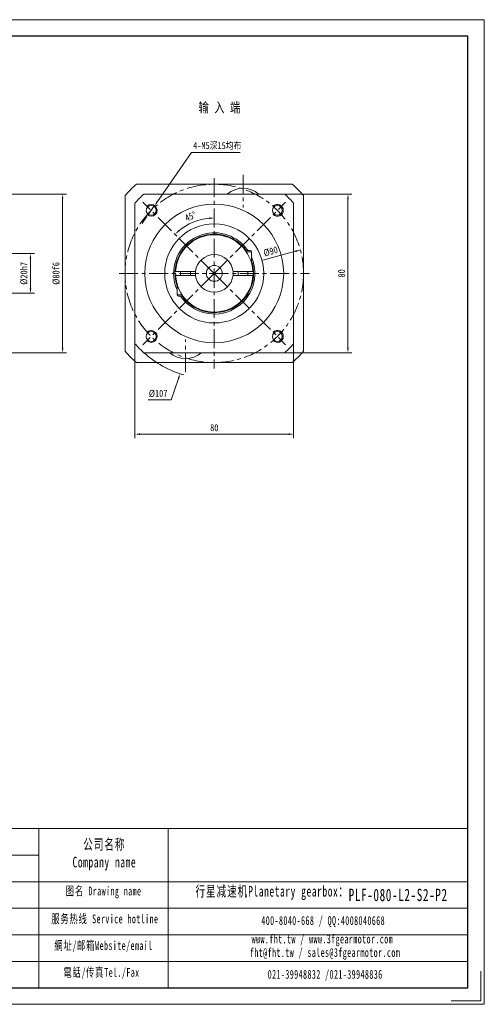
# Model space of a CAD drawing. Header units: millimetres. Extents: x -94 to 608, y -87 to 410.
# Tile 3 of 3: x 374 to 608, y -87 to 410. Entities that reach past the tile are written whole.
import ezdxf

# ---------------------------------------------------------------- set-up
doc = ezdxf.new("R2010")
doc.units = ezdxf.units.MM
doc.header["$LTSCALE"] = 1.5
doc.linetypes.add('CENTER', pattern=[10.16, 6.35, -1.27, 1.27, -1.27])
doc.layers.get('0').update_dxf_attribs({"lineweight": 18})
for name, color, linetype, lineweight in [('3中心线层', 1, 'CENTER', 18), ('7标注层', 4, 'Continuous', 18), ('SLD-0', 7, 'Continuous', 18), ('图框_外框线', 7, 'Continuous', 18), ('标注线', 1, 'Continuous', 18)]:
    doc.layers.add(name, color=color, linetype=linetype, lineweight=lineweight)
doc.styles.add('PC_TEXTSTYLE', font='txt', dxfattribs={"width": 0.8})
doc.styles.add('TH_GBDIM', font='txt', dxfattribs={"width": 0.8})
doc.styles.add('标准', font='txt', dxfattribs={"width": 0.667})
doc.dimstyles.new('TH_GBDIM', dxfattribs={"dimtxt": 3.5, "dimasz": 2.5, "dimexe": 2, "dimexo": 0, "dimgap": 1.5, "dimtad": 1, "dimdec": 1, "dimdsep": 46, "dimtxsty": 'TH_GBDIM', "dimcen": 2.5, "dimdle": 5, "dimclrd": 4, "dimclre": 4, "dimclrt": 3, "dimadec": 0, "dimazin": 2, "dimtfac": 0.714286, "dimtdec": 1, "dimtmove": 0, "dimatfit": 3, "dimfxl": 1, "dimtolj": 1, "dimarcsym": 0})

# ---------------------------------------------------------------- blocks, each defined once
blk = doc.blocks.new('*X10')
at = {"layer": '7标注层', "transparency": 16777216}
for points in [[(434.71, 201.11), (434.71, 200.27), (432.21, 200.69)], [(509.71, 201.11), (509.71, 200.27), (512.21, 200.69)]]:
    blk.add_hatch(color=4, dxfattribs=at).paths.add_polyline_path(points, flags=0)
at = {"layer": '7标注层', "color": 4, "transparency": 16777216}
for p, q in [((432.21, 246.29), (432.21, 198.69)), ((512.21, 246.29), (512.21, 198.69)), ((434.71, 200.69), (509.71, 200.69))]:
    blk.add_line(p, q, dxfattribs=at)
at = {"layer": '7标注层', "color": 3, "transparency": 16777216, "insert": (472.21, 203.94), "char_height": 3.5, "width": 7.2178, "attachment_point": 5, "style": 'TH_GBDIM'}
blk.add_mtext('80', dxfattribs=at)
blk = doc.blocks.new('*X11')
at = {"layer": '7标注层', "transparency": 16777216}
for points in [[(539.21, 319.32), (540.04, 319.32), (539.63, 321.82)], [(539.21, 244.32), (540.04, 244.32), (539.63, 241.82)]]:
    blk.add_hatch(color=4, dxfattribs=at).paths.add_polyline_path(points, flags=0)
at = {"layer": '7标注层', "color": 4, "transparency": 16777216}
for p, q in [((507.74, 321.82), (541.63, 321.82)), ((539.63, 319.32), (539.63, 244.32)), ((507.74, 241.82), (541.63, 241.82))]:
    blk.add_line(p, q, dxfattribs=at)
at = {"layer": '7标注层', "color": 3, "transparency": 16777216, "insert": (536.38, 281.82), "char_height": 3.5, "width": 7.2178, "attachment_point": 5, "rotation": 90, "style": 'TH_GBDIM'}
blk.add_mtext('80', dxfattribs=at)
blk = doc.blocks.new('*X12')
at = {"layer": '7标注层', "transparency": 16777216}
for points in [[(443.2, 318.39), (443.88, 317.91), (442.11, 316.1)], [(436.91, 309.36), (437.59, 308.89), (438.68, 311.18)]]:
    blk.add_hatch(color=4, dxfattribs=at).paths.add_polyline_path(points, flags=0)
at = {"layer": '7标注层', "color": 4, "transparency": 16777216}
for p, q in [((460.68, 342.77), (443.54, 318.15)), ((485.23, 342.77), (460.68, 342.77)), ((438.68, 311.18), (442.11, 316.1)), ((437.25, 309.12), (435.82, 307.07))]:
    blk.add_line(p, q, dxfattribs=at)
at = {"layer": '7标注层', "color": 3, "transparency": 16777216, "insert": (473.7, 346.16), "char_height": 3.5, "width": 47.1022, "attachment_point": 5, "style": 'TH_GBDIM'}
blk.add_mtext('4-M5深15均布', dxfattribs=at)
blk = doc.blocks.new('*X18')
at = {"transparency": 16777216}
for points in [[(469.7, 310.07), (469.74, 309.24), (472.21, 309.76)], [(454.58, 302.96), (454.02, 303.57), (452.45, 301.58)]]:
    blk.add_hatch(color=4, dxfattribs=at).paths.add_polyline_path(points, flags=0)
at = {"color": 4, "transparency": 16777216}
blk.add_arc((472.21, 281.82), 27.95, 95.1272, 129.8728, dxfattribs=at)
at = {"color": 3, "transparency": 16777216, "insert": (460.28, 310.64), "char_height": 3.5, "width": 12.5704, "attachment_point": 5, "rotation": 22.5, "style": 'TH_GBDIM'}
blk.add_mtext('45%%D', dxfattribs=at)
blk = doc.blocks.new('*X20')
at = {"layer": '7标注层', "transparency": 16777216}
blk.add_hatch(color=4, dxfattribs=at).paths.add_polyline_path([(513.12, 293.38), (513.33, 292.57), (515.64, 293.63)], flags=0)
at = {"layer": '7标注层', "color": 4, "transparency": 16777216}
blk.add_line((496.63, 288.46), (513.22, 292.97), dxfattribs=at)
at = {"layer": '7标注层', "color": 3, "transparency": 16777216, "insert": (500.63, 292.92), "char_height": 3.5, "width": 12.7941, "attachment_point": 5, "rotation": 15.2168, "style": 'TH_GBDIM'}
blk.add_mtext('%%C90', dxfattribs=at)
blk = doc.blocks.new('*X21')
at = {"layer": '7标注层', "transparency": 16777216}
for points in [[(379.09, 289.32), (379.92, 289.32), (379.5, 291.82)], [(379.09, 274.32), (379.92, 274.32), (379.5, 271.82)]]:
    blk.add_hatch(color=4, dxfattribs=at).paths.add_polyline_path(points, flags=0)
at = {"layer": '7标注层', "color": 4, "transparency": 16777216}
for p, q in [((362.78, 291.82), (381.5, 291.82)), ((379.5, 274.32), (379.5, 289.32)), ((362.78, 271.82), (381.5, 271.82))]:
    blk.add_line(p, q, dxfattribs=at)
at = {"layer": '7标注层', "color": 3, "transparency": 16777216, "insert": (376.25, 281.82), "char_height": 3.5, "width": 19.2889, "attachment_point": 5, "rotation": 90, "style": 'TH_GBDIM'}
blk.add_mtext('%%C20h7', dxfattribs=at)
blk = doc.blocks.new('*X25')
at = {"layer": '7标注层', "transparency": 16777216}
for points in [[(395.3, 319.32), (396.13, 319.32), (395.72, 321.82)], [(395.3, 244.32), (396.13, 244.32), (395.72, 241.82)]]:
    blk.add_hatch(color=4, dxfattribs=at).paths.add_polyline_path(points, flags=0)
at = {"layer": '7标注层', "color": 4, "transparency": 16777216}
for p, q in [((326.28, 321.82), (397.72, 321.82)), ((395.72, 319.32), (395.72, 244.32)), ((326.28, 241.82), (397.72, 241.82))]:
    blk.add_line(p, q, dxfattribs=at)
at = {"layer": '7标注层', "color": 3, "transparency": 16777216, "insert": (392.47, 281.82), "char_height": 3.5, "width": 19.32, "attachment_point": 5, "rotation": 90, "style": 'TH_GBDIM'}
blk.add_mtext('%%C80f6', dxfattribs=at)
blk = doc.blocks.new('*X29')
at = {"layer": '7标注层', "transparency": 16777216}
blk.add_hatch(color=4, dxfattribs=at).paths.add_polyline_path([(453.76, 228.94), (454.55, 228.67), (454.96, 231.18)], flags=0)
at = {"layer": '7标注层', "color": 4, "transparency": 16777216}
for p, q in [((472.21, 279.32), (472.21, 284.32)), ((469.71, 281.82), (474.71, 281.82)), ((450.46, 217.96), (454.16, 228.81)), ((438.83, 217.96), (450.46, 217.96))]:
    blk.add_line(p, q, dxfattribs=at)
blk.add_arc((472.21, 281.82), 53.5, 228.3884, 253.3317, dxfattribs=at)
at = {"layer": '7标注层', "color": 3, "transparency": 16777216, "insert": (443.9, 221.21), "char_height": 3.5, "width": 15.3067, "attachment_point": 5, "style": 'TH_GBDIM'}
blk.add_mtext('%%C107', dxfattribs=at)

msp = doc.modelspace()

# ---------------------------------------------------------------- linework, layer by layer
at = {"color": 7, "linetype": 'Continuous', "lineweight": 15}
for p, q in [((511.522226, 326.818107), (432.90766, 326.818107)), ((427.214943, 321.12539), (427.214943, 242.510824)), ((436.686786, 321.818107), (507.743101, 321.818107)), ((517.214943, 242.510824), (517.214943, 321.12539)), ((432.214943, 246.289949), (432.214943, 317.346265)), ((512.214943, 317.346265), (512.214943, 246.289949)), ((487.962959, 293.318107), (490.339943, 293.318107)), ((488.119726, 293.318107), (488.17602, 293.591175)), ((490.964943, 292.693107), (488.400875, 292.693107)), ((490.964943, 288.318107), (490.59972, 288.318107)), ((490.964943, 292.693107), (490.964943, 288.318107)), ((453.295972, 287.770725), (453.53066, 287.399108)), ((462.265069, 282.818107), (453.241278, 282.818107)), ((453.241278, 280.818107), (462.265069, 280.818107)), ((455.214944, 282.818107), (455.214944, 280.818107)), ((460.214943, 282.818107), (460.214943, 280.818107)), ((491.188609, 282.818107), (482.164818, 282.818107)), ((482.164818, 280.818107), (491.188609, 280.818107)), ((484.214943, 282.818107), (484.214943, 280.818107)), ((489.214943, 282.818107), (489.214943, 280.818107)), ((453.464944, 275.318107), (453.464944, 270.943107)), ((453.464944, 275.318107), (453.830168, 275.318107)), ((453.464944, 270.943107), (456.029011, 270.943107)), ((456.466928, 270.318107), (454.089944, 270.318107)), ((458.43887, 268.017028), (458.409114, 267.613577)), ((507.743101, 241.818107), (436.686786, 241.818107)), ((432.90766, 236.818107), (511.522226, 236.818107))]:
    msp.add_line(p, q, dxfattribs=at)
for points in [[(460.941391, 298.135831), (460.918538, 297.984987), (460.897891, 297.648634)], [(465.110067, 299.977698), (464.992464, 300.047514), (464.720341, 300.180896)], [(466.850579, 300.912208), (466.828589, 300.872), (466.667837, 300.512481)], [(471.39144, 301.30071), (471.304755, 301.402826), (471.088806, 301.619444)], [(473.341081, 301.619444), (473.30514, 301.586617), (473.038447, 301.30071)], [(477.76205, 300.512481), (477.710479, 300.643712), (477.579307, 300.912208)], [(479.709546, 300.180896), (479.527758, 300.095956), (479.319819, 299.977698)], [(483.531546, 297.698425), (483.525573, 297.836491), (483.488496, 298.135831)], [(456.253866, 293.591175), (456.295381, 293.377771), (456.355175, 293.163491)], [(459.59862, 296.686812), (459.462686, 296.715029), (459.164031, 296.752456)], [(485.265856, 296.752456), (484.947558, 296.711392), (484.831267, 296.686812)], [(455.454346, 291.784671), (455.314398, 291.766882), (455.021991, 291.705648)], [(453.126343, 285.802498), (453.002526, 285.741682), (452.743072, 285.58737)], [(490.899226, 287.399108), (490.979367, 287.511808), (491.133915, 287.770725)], [(491.686815, 285.58737), (491.428546, 285.741063), (491.303543, 285.802498)], [(452.866888, 279.388555), (452.668784, 279.178493), (452.574235, 279.060635)], [(491.322118, 280.815208), (491.80966, 281.109195), (492.041644, 281.305216)], [(491.855652, 279.060635), (491.661343, 279.289794), (491.563, 279.388555)], [(490.38739, 274.746177), (490.462553, 274.767819), (490.800843, 274.895286)], [(456.883915, 269.235552), (457.185772, 269.223329), (457.323382, 269.22877)], [(457.315576, 268.727273), (457.324442, 268.754039), (457.448904, 269.081779)], [(487.106505, 269.22877), (487.289324, 269.223046), (487.545972, 269.235552)], [(489.896115, 272.832715), (489.785761, 273.114701), (489.725794, 273.237891)], [(461.800141, 264.939333), (462.087497, 265.025025), (462.217998, 265.075613)], [(463.666499, 264.291724), (463.732388, 264.016453), (463.780957, 263.867369)], [(480.64893, 263.867369), (480.733676, 264.151942), (480.763388, 264.291724)], [(482.211888, 265.075613), (482.245729, 265.061757), (482.629746, 264.939333)], [(486.020548, 267.578501), (486.007989, 267.878428), (485.991016, 268.017028)], [(467.844973, 262.47219), (468.090532, 262.647823), (468.19594, 262.736766)], [(469.820485, 262.465676), (469.87628, 262.371334), (470.066528, 262.101479)], [(474.363359, 262.101479), (474.539813, 262.34927), (474.609402, 262.465676)], [(476.233947, 262.736766), (476.359428, 262.631882), (476.584914, 262.47219)]]:
    msp.add_lwpolyline(points, dxfattribs=at)
for centre, radius in [((472.214943, 281.818107), 35), ((440.395138, 313.637912), 2.5), ((504.034749, 313.637912), 2.5), ((472.214943, 281.818107), 25), ((472.214943, 281.818107), 4), ((440.395138, 249.998302), 2.5), ((504.034749, 249.998302), 2.5)]:
    msp.add_circle(centre, radius, dxfattribs=at)
for centre, radius, start, end in [((472.214943, 281.818107), 59.75, 131.13705622, 138.86294378), ((486.714943, 312.65144), 12.166667, 48.88790956, 131.11209044), ((472.214943, 281.818107), 59.75, 41.13705622, 48.86294378), ((472.214943, 281.818107), 53.5, 131.61160919, 138.38839081), ((472.214943, 281.818107), 53.5, 41.61160919, 48.38839081), ((472.214943, 281.818107), 20.5, 34.12329454, 180), ((472.214943, 281.818107), 19.833333, 35.43872255, 199.13111976), ((472.214943, 281.818107), 19.5, 2.93953449, 177.06046551), ((490.339943, 292.693107), 0.625, 0, 90), ((472.214943, 281.818107), 20.5, 214.12329454, 23.8461757), ((472.214943, 281.818107), 9.5, 6.04232842, 173.95767158), ((472.214943, 281.818107), 19.833333, 0, 19.13111976), ((472.214943, 281.818107), 20.5, 180, 203.8461757), ((454.276423, 283.304535), 2.75, 226.63758181, 245.80780571), ((472.214943, 281.818107), 19.5, 182.93953449, 357.06046551), ((472.214943, 281.818107), 19.833333, 215.43872255, 360), ((472.214943, 281.818107), 9.5, 173.95767158, 186.04232842), ((472.214943, 281.818107), 9.5, 186.04232842, 353.95767158), ((472.214943, 281.818107), 9.5, 353.95767158, 6.04232842), ((454.089943, 270.943107), 0.625, 180, 270), ((472.214943, 281.818107), 53.5, 221.61160919, 228.38839081), ((472.214943, 281.818107), 53.5, 311.61160919, 318.38839081), ((472.214943, 281.818107), 59.75, 221.13705622, 228.86294378), ((457.714943, 250.984774), 12.166667, 228.88790956, 311.11209044), ((472.214943, 281.818107), 59.75, 311.13705622, 318.86294378)]:
    msp.add_arc(centre, radius, start, end, dxfattribs=at)
at = {"color": 4}
for centre, start, end in [((440.395138, 313.637912), 226.91021317, 135), ((504.034749, 313.637912), 225, 136.91021317), ((440.395138, 249.998302), 225, 133.08978683), ((504.034749, 249.998302), 223.08978683, 135)]:
    msp.add_arc(centre, 3, start, end, dxfattribs=at)
at = {"color": 7, "linetype": 'Continuous', "lineweight": 15}
for points in [[(453.241278, 282.818107), (452.740601, 282.818107)], [(452.740601, 280.818107), (453.241278, 280.818107)], [(462.767722, 282.818107), (462.265069, 282.818107)], [(462.265069, 280.818107), (462.767722, 280.818107)], [(482.164818, 282.818107), (481.662165, 282.818107)], [(481.662165, 280.818107), (482.164818, 280.818107)], [(491.689285, 282.818107), (491.188609, 282.818107)], [(491.188609, 280.818107), (491.689285, 280.818107)]]:
    msp.add_open_spline(points, degree=1, dxfattribs=at)
at = {"layer": '3中心线层'}
for p, q in [((472.214943, 329.818107), (472.214943, 233.818107)), ((486.714943, 331.626651), (486.714943, 315.102024)), ((472.214943, 281.818107), (436.224669, 317.808382)), ((472.214943, 281.818107), (508.205218, 317.808382)), ((424.214943, 281.818107), (520.214943, 281.818107)), ((472.214943, 281.818107), (436.224669, 245.827832)), ((472.214943, 281.818107), (508.205218, 245.827832)), ((457.714943, 232.009563), (457.714943, 248.534189))]:
    msp.add_line(p, q, dxfattribs=at)
msp.add_circle((472.214943, 281.818107), 45, dxfattribs=at)
at = {"layer": '图框_外框线'}
for p, q in [((-32.175092, 1.654824), (600.021274, 1.654824)), ((383.716851, 1.654824), (383.716851, -78.64575)), ((448.992678, 1.654824), (448.992678, -78.64575)), ((28.409506, -11.743358), (383.716851, -11.743358)), ((-32.175092, -25.14154), (600.021274, -25.14154)), ((28.409506, -38.539722), (600.021274, -38.539722)), ((28.409506, -51.937904), (600.021274, -51.937904)), ((28.409506, -65.336087), (600.021274, -65.336087))]:
    msp.add_line(p, q, dxfattribs=at)
at = {"layer": '图框_外框线', "color": 3}
msp.add_lwpolyline([(-94.241534, -87.010362), (608.385887, -87.010362), (608.385887, 409.8476), (-94.241534, 409.8476)], close=True, dxfattribs=at)
at = {"layer": '图框_外框线', "color": 3, "lineweight": 25}
msp.add_lwpolyline([(-52.418474, -78.64575), (600.021274, -78.64575), (600.021274, 401.482988), (-52.418474, 401.482988)], close=True, dxfattribs=at)
at = {"layer": '图框_外框线', "color": 3}
msp.add_lwpolyline([(606.712964, -70.281138), (606.712964, -85.33744), (591.656662, -85.33744)], dxfattribs=at)

# ---------------------------------------------------------------- texts
at = {"color": 3, "insert": (464.292108, 368.055806), "char_height": 5, "width": 32.13340118, "attachment_point": 1, "style": 'PC_TEXTSTYLE'}
msp.add_mtext('输 入 端', dxfattribs=at)
at = {"layer": 'SLD-0', "color": 1, "attachment_point": 2, "style": '标准'}
for s, insert, char_height, width in [('\\T1.1;公司名称\\PCompany name', (416.768766, -3.634519), 5.35927289, 69.38585067), ('\\T1.1;图名 Drawing name', (416.402435, -27.611305), 4.46606074, 57.11504106), ('\\T1.1;  行星减速机Planetary gearbox：', (498.737062, -27.266803), 5.35927289, 84.28871501), ('\\T1.1;服务热线 Service hotline', (417.035753, -41.654742), 4.46606074, 63.63164263), ('\\T1.1;400-8040-668 / QQ:4008040668', (527.125841, -42.508103), 4.46606074, 130.03118619), ('\\T1.1;網址/邮箱Website/email', (416.340345, -55.110285), 4.46606074, 66.23455072), ('\\T1.1;www.fht.tw / www.3fgearmotor.com ', (526.714046, -51.810306), 4.46606074, 130.17756534), ('\\T1.1;\\pxt12;fht@fht.tw / sales@3fgearmotor.com ', (528.075122, -58.610935), 4.46606074, 130.17756534), ('\\T1.1;電話/传真Tel./Fax', (415.339748, -68.670734), 4.46606074, 67.03115824), ('\\T1.1;021-39948832 /021-39948836 ', (528.121821, -69.647204), 4.46606074, 99.40041872)]:
    msp.add_mtext(s, dxfattribs=dict(at, insert=insert, char_height=char_height, width=width))
at = {"layer": '标注线', "color": 1, "insert": (564.948585, -28.689715), "char_height": 6.25248504, "width": 45.50233442, "attachment_point": 2, "style": '标准'}
msp.add_mtext('\\T1.1;\\pxt5;PLF-080-L2-S2-P2', dxfattribs=at)

# ---------------------------------------------------------------- dimensions: what is measured, and where the dimension line sits
dim = msp.add_angular_dim_2l(base=(461.520216, 307.637464), line1=((472.214943, 281.818107), (436.224669, 317.808382)), line2=((472.214943, 329.818107), (472.214943, 233.818107)), dimstyle='TH_GBDIM', override={"dimtad": 1, "dimtih": 0, "dimtoh": 0, "dimsah": 1, "dimtdec": 0, "dimtzin": 8})
dim.commit()
dim.dimension.update_dxf_attribs({"geometry": '*X18', "text_midpoint": (460.276494, 310.640073)})
at = {"layer": '7标注层'}
dim = msp.add_diameter_dim_2p(p1=(438.680988, 311.175862), p2=(442.109289, 316.099962), text='4-M5深15均布', dimstyle='TH_GBDIM', override={"dimtoh": 1, "dimdec": 0, "dimpost": '%%C<>', "dimsah": 1, "dimtzin": 0}, dxfattribs=at)
dim.commit()
dim.dimension.update_dxf_attribs({"geometry": '*X12', "text_midpoint": (460.680967, 342.774627), "dimtype": 163})
for p1, p2, override, picture, middle in [((489.465213, 332.460759), (454.964674, 231.175455), {"dimtih": 1, "dimtoh": 1, "dimpost": '%%C<>', "dimsah": 1, "dimtofl": 0, "dimtzin": 0}, '*X29', (450.464212, 217.963178)), ((428.792654, 270.006893), (515.637233, 293.629321), {"dimdec": 5, "dimpost": '%%C<>', "dimsah": 1, "dimtzin": 0}, '*X20', (501.487453, 289.780466))]:
    dim = msp.add_diameter_dim_2p(p1=p1, p2=p2, dimstyle='TH_GBDIM', override=override, dxfattribs=at)
    dim.commit()
    dim.dimension.update_dxf_attribs({"geometry": picture, "text_midpoint": middle, "dimtype": 163})
for base, p1, p2, text, picture, middle in [((395.718163, 241.818106), (326.280619, 321.818108), (326.280619, 241.818106), '%%C<>f6', '*X25', (395.718163, 281.818107)), ((379.504102, 291.818107), (362.780618, 271.818107), (362.780618, 291.818107), '%%C<>h7', '*X21', (379.504102, 281.818107))]:
    dim = msp.add_linear_dim(base=base, p1=p1, p2=p2, angle=90, text=text, dimstyle='TH_GBDIM', override={"dimdec": 5, "dimsah": 1, "dimtzin": 0}, dxfattribs=at)
    dim.commit()
    dim.dimension.update_dxf_attribs({"geometry": picture, "text_midpoint": middle, "dimtype": 160})
dim = msp.add_linear_dim(base=(539.62819, 241.818107), p1=(507.743101, 321.818107), p2=(507.743101, 241.818107), angle=90, dimstyle='TH_GBDIM', override={"dimdec": 5, "dimsah": 1, "dimtzin": 0}, dxfattribs=at)
dim.commit()
dim.dimension.update_dxf_attribs({"geometry": '*X11', "text_midpoint": (536.37819, 281.818107)})
dim = msp.add_linear_dim(base=(512.214943, 200.690062), p1=(432.214943, 246.289949), p2=(512.214943, 246.289949), dimstyle='TH_GBDIM', override={"dimdec": 5, "dimsah": 1, "dimtzin": 0}, dxfattribs=at)
dim.commit()
dim.dimension.update_dxf_attribs({"geometry": '*X10', "text_midpoint": (472.214943, 200.690062), "dimtype": 160})

doc.saveas('drawing.dxf')
